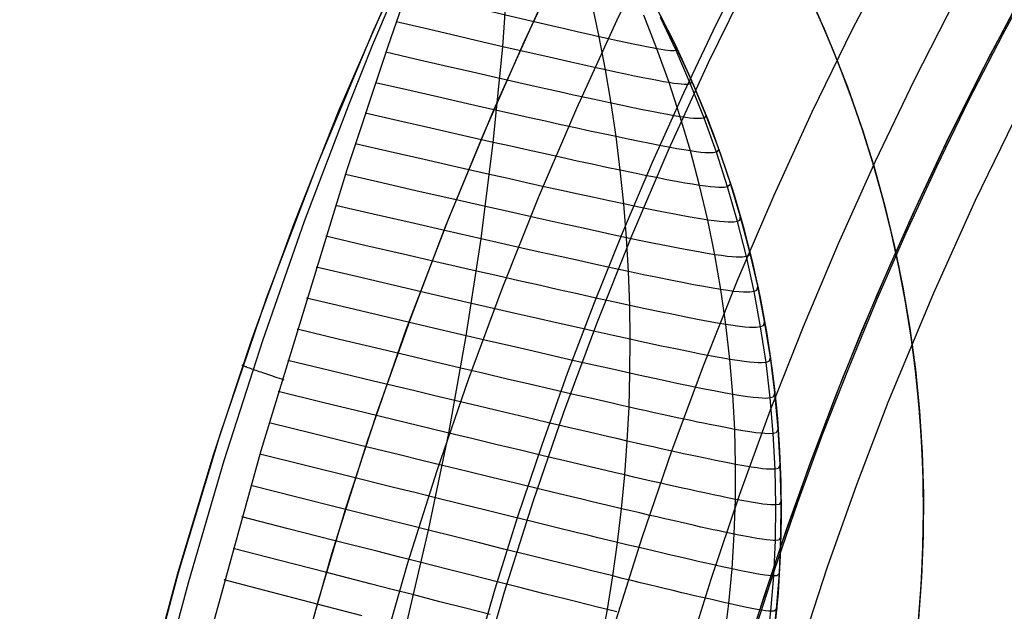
# Model space of a CAD drawing. Header units: millimetres. Extents: x -118 to 118, y -118 to 118.
# Tile 23 of 68: x -118 to -90, y 31 to 48. Entities that reach past the tile are written whole.
import ezdxf

# ---------------------------------------------------------------- set-up
doc = ezdxf.new("R2010")
doc.units = ezdxf.units.MM
doc.header["$MEASUREMENT"] = 0
doc.layers.add('Predefinito', color=5, linetype='Continuous')

msp = doc.modelspace()

# ---------------------------------------------------------------- linework, layer by layer
at = {"layer": 'Predefinito'}
for points in [[(-100.026, 61.653), (-102.094, 58.164), (-104.041, 54.605), (-105.864, 50.981), (-107.56, 47.297), (-109.129, 43.556), (-110.567, 39.764), (-111.874, 35.923), (-113.047, 32.041), (-114.086, 28.12), (-114.988, 24.165), (-115.754, 20.182), (-116.381, 16.174), (-116.87, 12.148), (-117.22, 8.106), (-117.43, 4.056), (-117.5, 0)], [(-90.244, 60.271), (-91.703, 58.046), (-93.106, 55.782), (-94.453, 53.48), (-95.744, 51.14), (-96.97, 48.781), (-98.137, 46.392), (-99.245, 43.971), (-100.295, 41.52), (-101.281, 39.051), (-102.206, 36.558), (-103.069, 34.042), (-103.872, 31.503), (-104.611, 28.946)], [(-96.556, 59.658), (-98.046, 57.177), (-99.468, 54.666), (-100.82, 52.13), (-102.103, 49.57), (-103.316, 46.99), (-104.459, 44.392), (-105.531, 41.779), (-106.533, 39.153), (-107.465, 36.518), (-108.326, 33.877), (-109.119, 31.23), (-109.842, 28.583), (-110.497, 25.935), (-111.084, 23.291), (-111.605, 20.653), (-112.06, 18.022), (-112.45, 15.401), (-112.777, 12.793), (-113.041, 10.198), (-113.244, 7.62), (-113.387, 5.06), (-113.472, 2.519), (-113.5, 0)], [(-82.122, 59.651), (-83.29, 58.027), (-84.423, 56.382), (-85.522, 54.714), (-86.586, 53.025), (-87.615, 51.316), (-88.609, 49.587), (-89.568, 47.84), (-90.491, 46.073), (-91.378, 44.29), (-92.23, 42.489), (-93.045, 40.672), (-93.825, 38.84), (-94.568, 36.993), (-95.274, 35.132), (-95.943, 33.257), (-96.575, 31.369), (-97.17, 29.47)], [(-82.122, 59.651), (-83.346, 57.928), (-84.532, 56.184), (-85.679, 54.419), (-86.786, 52.635), (-87.854, 50.833), (-88.881, 49.014), (-89.868, 47.18), (-90.815, 45.331), (-91.72, 43.47), (-92.585, 41.597), (-93.408, 39.715), (-94.189, 37.823), (-94.93, 35.924), (-95.629, 34.019), (-96.287, 32.109), (-96.905, 30.195)], [(-99.349, 54.881), (-98.643, 53.947), (-97.969, 52.989), (-97.328, 52.008), (-96.722, 51.006), (-96.15, 49.984), (-95.613, 48.942), (-95.113, 47.883), (-94.649, 46.807), (-94.222, 45.716), (-93.833, 44.611), (-93.482, 43.494), (-93.17, 42.365), (-92.896, 41.226), (-92.662, 40.078), (-92.467, 38.923), (-92.312, 37.762), (-92.197, 36.596), (-92.122, 35.427), (-92.087, 34.256), (-92.093, 33.085), (-92.138, 31.914), (-92.224, 30.746)], [(-102.871, 52.882), (-102.225, 52.061), (-101.608, 51.219), (-101.021, 50.356), (-100.463, 49.473), (-99.937, 48.571), (-99.442, 47.651), (-98.979, 46.715), (-98.549, 45.764), (-98.153, 44.798), (-97.789, 43.819), (-97.46, 42.828), (-97.166, 41.826), (-96.906, 40.814), (-96.682, 39.795), (-96.493, 38.768), (-96.339, 37.735), (-96.222, 36.697), (-96.14, 35.656), (-96.095, 34.613), (-96.086, 33.569), (-96.113, 32.525), (-96.176, 31.482), (-96.275, 30.443)], [(-92.227, 30.71), (-92.151, 31.695), (-92.104, 32.684), (-92.085, 33.679), (-92.095, 34.676), (-92.135, 35.675), (-92.204, 36.675), (-92.302, 37.673), (-92.43, 38.67), (-92.588, 39.664), (-92.774, 40.653), (-92.99, 41.636), (-93.235, 42.612), (-93.507, 43.579), (-93.808, 44.537), (-94.137, 45.483), (-94.492, 46.418), (-94.873, 47.34), (-95.28, 48.247)], [(-96.327, 30.007), (-96.216, 31.017), (-96.138, 32.03), (-96.095, 33.046), (-96.086, 34.06), (-96.111, 35.078), (-96.17, 36.093), (-96.264, 37.106), (-96.391, 38.114), (-96.553, 39.117), (-96.748, 40.115), (-96.977, 41.105), (-97.239, 42.087), (-97.534, 43.06), (-97.862, 44.022), (-98.221, 44.973), (-98.613, 45.91), (-99.036, 46.835), (-99.49, 47.744)], [(-99.476, 47.716), (-99.072, 46.909), (-98.692, 46.088), (-98.335, 45.253), (-98.002, 44.405), (-97.695, 43.545), (-97.413, 42.675), (-97.157, 41.795), (-96.928, 40.907), (-96.727, 40.013), (-96.552, 39.112), (-96.405, 38.207), (-96.286, 37.299), (-96.194, 36.389), (-96.13, 35.478), (-96.094, 34.568), (-96.085, 33.66), (-96.104, 32.755), (-96.149, 31.854), (-96.221, 30.958)], [(-100.103, 0), (-100.078, 2.222), (-100.003, 4.463), (-99.877, 6.721), (-99.698, 8.995), (-99.465, 11.283), (-99.177, 13.584), (-98.833, 15.895), (-98.432, 18.215), (-97.972, 20.542), (-97.454, 22.874), (-96.876, 25.209), (-96.238, 27.544), (-95.54, 29.878), (-94.78, 32.208), (-93.959, 34.532), (-93.075, 36.847), (-91.798, 39.921)]]:
    msp.add_lwpolyline(points, dxfattribs=at)
at = {"layer": 'Predefinito', "extrusion": (0.398903, 0.913314, 0.082062)}
msp.add_lwpolyline([(117.5, -135.503), (117.499, -135.446), (117.498, -135.388), (117.495, -135.33), (117.491, -135.272), (117.486, -135.213), (117.48, -135.155), (117.472, -135.097), (117.464, -135.039), (117.454, -134.981), (117.443, -134.923), (117.431, -134.866), (117.418, -134.808), (117.404, -134.751), (117.389, -134.694), (117.372, -134.637), (117.355, -134.581), (117.336, -134.525), (117.316, -134.469), (117.295, -134.414), (117.273, -134.359), (117.25, -134.305), (117.226, -134.251), (117.201, -134.198), (117.175, -134.145), (117.148, -134.093), (117.12, -134.042), (117.091, -133.991), (117.061, -133.941), (117.03, -133.892), (116.999, -133.843), (116.966, -133.795), (116.933, -133.748)], dxfattribs=at)
at = {"layer": 'Predefinito', "extrusion": (0.385287, 0.919975, 0.07211)}
msp.add_lwpolyline([(117.5, -135.742), (117.499, -135.677), (117.497, -135.613), (117.494, -135.548), (117.489, -135.482), (117.482, -135.417), (117.475, -135.352), (117.465, -135.287), (117.455, -135.222), (117.442, -135.157), (117.429, -135.092), (117.414, -135.027), (117.397, -134.963), (117.379, -134.899), (117.36, -134.835), (117.339, -134.772), (117.317, -134.709), (117.293, -134.647), (117.268, -134.585), (117.242, -134.524), (117.214, -134.464), (117.185, -134.404), (117.155, -134.345), (117.123, -134.287), (117.091, -134.229), (117.057, -134.172), (117.022, -134.117), (116.985, -134.062), (116.948, -134.008), (116.91, -133.955), (116.87, -133.903), (116.83, -133.852), (116.789, -133.803)], dxfattribs=at)
at = {"layer": 'Predefinito', "extrusion": (0.357584, 0.932404, 0.052502)}
msp.add_lwpolyline([(117.5, -136.125), (117.499, -136.05), (117.496, -135.975), (117.491, -135.899), (117.485, -135.823), (117.476, -135.747), (117.465, -135.671), (117.453, -135.595), (117.438, -135.519), (117.422, -135.444), (117.403, -135.368), (117.382, -135.293), (117.36, -135.219), (117.335, -135.145), (117.309, -135.071), (117.28, -134.998), (117.25, -134.926), (117.218, -134.855), (117.184, -134.785), (117.148, -134.715), (117.111, -134.647), (117.071, -134.58), (117.03, -134.514), (116.988, -134.449), (116.944, -134.385), (116.898, -134.323), (116.851, -134.262), (116.803, -134.202), (116.753, -134.144), (116.702, -134.088), (116.65, -134.033), (116.596, -133.979), (116.542, -133.927)], dxfattribs=at)
at = {"layer": 'Predefinito', "extrusion": (0.665841, 0.736395, -0.119911)}
msp.add_lwpolyline([(99.199, -146.884), (99.158, -146.791), (99.115, -146.699), (99.07, -146.607), (99.022, -146.516), (98.972, -146.426), (98.92, -146.337), (98.866, -146.249), (98.81, -146.162), (98.751, -146.076), (98.691, -145.992), (98.628, -145.909), (98.563, -145.827), (98.497, -145.747), (98.428, -145.668), (98.358, -145.592), (98.286, -145.516), (98.212, -145.443), (98.137, -145.371), (98.06, -145.302), (97.981, -145.234), (97.901, -145.168), (97.82, -145.104), (97.737, -145.043), (97.653, -144.983), (97.568, -144.926), (97.482, -144.87), (97.395, -144.817), (97.308, -144.766), (97.219, -144.718), (97.13, -144.671), (97.04, -144.627), (96.949, -144.585), (96.858, -144.546), (96.765, -144.508), (96.671, -144.472), (96.576, -144.438), (96.48, -144.407), (96.382, -144.377), (96.284, -144.35), (96.185, -144.324), (96.085, -144.302), (95.984, -144.281), (95.883, -144.263), (95.781, -144.247), (95.678, -144.234), (95.576, -144.223), (95.472, -144.214), (95.369, -144.208), (95.265, -144.204), (95.161, -144.203), (95.058, -144.204), (94.954, -144.208), (94.851, -144.215), (94.748, -144.223), (94.645, -144.234), (94.543, -144.248), (94.441, -144.264), (94.34, -144.282), (94.239, -144.303), (94.14, -144.326), (94.041, -144.352), (93.943, -144.379), (93.846, -144.409), (93.751, -144.441)], dxfattribs=at)
at = {"layer": 'Predefinito', "extrusion": (0.300559, 0.953558, 0.019786)}
msp.add_lwpolyline([(117.5, -136.533), (117.499, -136.447), (117.495, -136.361), (117.489, -136.274), (117.48, -136.187), (117.468, -136.1), (117.454, -136.012), (117.438, -135.925), (117.418, -135.838), (117.396, -135.751), (117.372, -135.665), (117.344, -135.579), (117.314, -135.494), (117.282, -135.41), (117.246, -135.326), (117.209, -135.244), (117.168, -135.162), (117.126, -135.082), (117.081, -135.004), (117.033, -134.927), (116.984, -134.851), (116.932, -134.777), (116.878, -134.705), (116.822, -134.634), (116.765, -134.566), (116.705, -134.499), (116.644, -134.435), (116.581, -134.373), (116.517, -134.313), (116.451, -134.255), (116.384, -134.199), (116.316, -134.146), (116.247, -134.095)], dxfattribs=at)
at = {"layer": 'Predefinito', "extrusion": (1, 0, 0)}
msp.add_lwpolyline([(33.824, 0), (33.824, -100)], dxfattribs=at)
msp.add_lwpolyline([(33.824, 0), (33.824, -100)], dxfattribs=at)
at = {"layer": 'Predefinito'}
for points in [[(-92.589, 61.865, -161), (-94.093, 59.57, -161), (-95.538, 57.239, -161), (-96.922, 54.875, -161), (-98.245, 52.477, -161), (-99.507, 50.049, -161), (-100.708, 47.591, -161), (-101.847, 45.105, -161), (-102.923, 42.591, -161), (-103.935, 40.056, -161), (-104.884, 37.498, -161), (-105.769, 34.916, -161), (-106.591, 32.314, -161), (-107.349, 29.693, -161)], [(-98.806, 29.463, -141.396), (-98.057, 31.865, -141.397), (-97.249, 34.253, -141.397), (-96.383, 36.625, -141.396), (-95.459, 38.979, -141.396), (-94.478, 41.313, -141.395), (-93.439, 43.627, -141.394), (-92.342, 45.918, -141.392), (-91.186, 48.186, -141.391), (-89.973, 50.43, -141.39), (-88.702, 52.647, -141.389), (-87.372, 54.837, -141.388), (-85.985, 56.995, -141.387), (-84.541, 59.121, -141.386), (-83.04, 61.213, -141.386)], [(-90.462, 60.434, -153.679), (-91.641, 58.645, -153.679), (-92.783, 56.834, -153.678), (-93.888, 55, -153.678), (-94.954, 53.146, -153.678), (-95.983, 51.272, -153.678), (-96.973, 49.378, -153.678), (-97.925, 47.466, -153.678), (-98.838, 45.536, -153.678), (-99.713, 43.588, -153.678), (-100.548, 41.624, -153.678), (-101.345, 39.644, -153.678), (-102.102, 37.649, -153.678), (-102.819, 35.639, -153.678), (-103.497, 33.616, -153.678), (-104.135, 31.58, -153.678), (-104.732, 29.532, -153.678)], [(-86.073, 60.623, -143.679), (-87.551, 58.491, -143.679), (-88.973, 56.323, -143.679), (-90.337, 54.122, -143.678), (-91.645, 51.888, -143.678), (-92.895, 49.623, -143.678), (-94.087, 47.329, -143.678), (-95.221, 45.007, -143.678), (-96.296, 42.658, -143.678), (-97.313, 40.284, -143.678), (-98.27, 37.886, -143.678), (-99.168, 35.466, -143.678), (-100.006, 33.025, -143.678), (-100.784, 30.564, -143.678)], [(-96.89, 30.364, -144.986), (-96.108, 32.76, -144.986), (-95.261, 35.15, -144.985), (-94.35, 37.531, -144.985), (-93.396, 39.848, -144.985), (-92.385, 42.139, -144.985), (-91.317, 44.405, -144.985), (-90.192, 46.643, -144.985), (-88.976, 48.919, -144.986), (-87.701, 51.162, -144.988), (-86.376, 53.357, -144.99), (-84.995, 55.518, -144.992), (-83.518, 57.699, -144.996), (-81.983, 59.839, -145)], [(-106.641, 30.512, -130.033), (-106, 33.242, -129.985), (-105.433, 35.977, -129.897), (-104.942, 38.714, -129.767), (-104.525, 41.442, -129.597), (-104.183, 44.156, -129.386), (-103.915, 46.848, -129.134), (-103.668, 50.391, -128.739)], [(-91.798, 39.921, -141.252), (-90.621, 42.526, -141.252), (-89.363, 45.108, -141.252), (-88.026, 47.665, -141.252), (-86.609, 50.193, -141.252)], [(-106.531, 49.366, -135.015), (-107.575, 46.902, -135.043), (-108.239, 45.25, -135.066), (-109.498, 41.926, -135.116), (-110.67, 38.575, -135.159), (-111.757, 35.197, -135.189), (-112.757, 31.792, -135.204), (-113.669, 28.363, -135.203)], [(-106.519, 48.67, -134.31), (-107.152, 46.857, -134.22), (-108.298, 43.38, -134.134), (-110.719, 35.472, -134.12), (-112.703, 28.276, -134.128)], [(-113.932, 28.736, -136.603), (-113.04, 32.065, -136.603), (-112.051, 35.366, -136.559), (-110.966, 38.636, -136.468), (-109.786, 41.873, -136.324), (-108.512, 45.07, -136.12), (-107.148, 48.225, -135.852)], [(-99.036, 46.835, -100), (-99.041, 46.738, -107.647), (-99.1, 46.73, -109.558), (-99.201, 46.734, -111.462), (-99.357, 46.752, -113.357), (-99.459, 46.768, -114.298), (-99.579, 46.788, -115.236), (-99.718, 46.814, -116.168), (-99.876, 46.844, -117.094), (-100.053, 46.88, -118.013), (-100.248, 46.92, -118.925), (-100.461, 46.965, -119.828), (-100.692, 47.015, -120.721), (-100.941, 47.07, -121.604), (-101.206, 47.129, -122.476), (-101.489, 47.192, -123.336), (-101.787, 47.26, -124.184), (-102.099, 47.332, -125.02), (-102.425, 47.408, -125.846), (-103.113, 47.568, -127.464), (-103.841, 47.739, -129.041), (-104.506, 47.896, -130.393), (-105.192, 48.059, -131.717), (-106.616, 48.399, -134.293)], [(-109.633, 29.373, -135), (-108.725, 32.576, -135), (-107.722, 35.752, -135), (-106.629, 38.891, -135), (-105.445, 41.996, -135), (-104.167, 45.073, -135), (-102.799, 48.11, -135)], [(-101.15, 30.07, -123.866), (-100.975, 31.009, -123.843), (-100.821, 31.954, -123.814), (-100.688, 32.899, -123.779), (-100.576, 33.848, -123.737), (-100.485, 34.798, -123.689), (-100.415, 35.751, -123.634), (-100.366, 36.706, -123.573), (-100.339, 37.66, -123.505), (-100.332, 38.614, -123.431), (-100.347, 39.568, -123.351), (-100.382, 40.521, -123.264), (-100.438, 41.474, -123.171), (-100.515, 42.423, -123.071), (-100.613, 43.37, -122.965), (-100.73, 44.316, -122.853), (-100.869, 45.257, -122.734), (-101.027, 46.195, -122.608), (-101.206, 47.129, -122.476), (-101.405, 48.058, -122.339)], [(-92.217, 30.817, -100), (-92.145, 31.803, -100), (-92.1, 32.79, -100), (-92.085, 33.778, -100), (-92.098, 34.766, -100), (-92.139, 35.753, -100), (-92.209, 36.738, -100), (-92.308, 37.721, -100), (-92.435, 38.701, -100), (-92.59, 39.677, -100), (-92.773, 40.647, -100), (-92.985, 41.613, -100), (-93.224, 42.573, -100), (-93.492, 43.525, -100), (-93.786, 44.469, -100), (-94.108, 45.404, -100), (-94.457, 46.33, -100), (-94.832, 47.245, -100), (-95.234, 48.149, -100)], [(-97.684, 30.208, -116.38), (-97.562, 31.179, -116.356), (-97.469, 32.153, -116.326), (-97.406, 33.131, -116.291), (-97.371, 34.111, -116.251), (-97.367, 35.095, -116.205), (-97.391, 36.08, -116.154), (-97.445, 37.064, -116.097), (-97.529, 38.048, -116.035), (-97.641, 39.032, -115.968), (-97.783, 40.014, -115.895), (-97.954, 40.995, -115.817), (-98.154, 41.971, -115.734), (-98.382, 42.945, -115.645), (-98.639, 43.914, -115.551), (-98.925, 44.878, -115.451), (-99.238, 45.836, -115.346), (-99.579, 46.788, -115.236), (-99.948, 47.733, -115.12)], [(-96.486, 29.968, -108.247), (-96.374, 30.96, -108.234), (-96.295, 31.956, -108.219), (-96.249, 32.955, -108.2), (-96.235, 33.954, -108.179), (-96.255, 34.958, -108.155), (-96.308, 35.961, -108.128), (-96.393, 36.963, -108.099), (-96.512, 37.963, -108.066), (-96.664, 38.961, -108.031), (-96.848, 39.955, -107.993), (-97.065, 40.945, -107.952), (-97.314, 41.929, -107.908), (-97.596, 42.907, -107.862), (-97.91, 43.878, -107.812), (-98.256, 44.841, -107.76), (-98.633, 45.795, -107.705), (-99.041, 46.738, -107.647), (-99.48, 47.671, -107.587)], [(-98.613, 45.91, -100), (-98.633, 45.795, -107.705), (-98.701, 45.783, -109.63), (-98.817, 45.784, -111.548), (-98.896, 45.79, -112.504), (-98.992, 45.801, -113.456), (-99.105, 45.816, -114.403), (-99.238, 45.836, -115.346), (-99.392, 45.863, -116.283), (-99.566, 45.894, -117.214), (-99.76, 45.931, -118.137), (-99.975, 45.974, -119.052), (-100.21, 46.021, -119.958), (-100.463, 46.074, -120.853), (-100.736, 46.132, -121.737), (-101.027, 46.195, -122.608), (-101.337, 46.263, -123.467), (-101.664, 46.336, -124.312), (-102.006, 46.412, -125.145), (-102.364, 46.493, -125.966), (-102.734, 46.577, -126.775), (-103.117, 46.665, -127.573), (-103.915, 46.848, -129.134), (-104.634, 47.015, -130.454), (-105.376, 47.188, -131.745), (-106.137, 47.365, -133.009), (-106.914, 47.548, -134.249)], [(-98.221, 44.973, -100), (-98.202, 44.898, -103.881), (-98.256, 44.841, -107.76), (-98.334, 44.826, -109.698), (-98.462, 44.825, -111.63), (-98.55, 44.831, -112.592), (-98.655, 44.841, -113.55), (-98.779, 44.857, -114.503), (-98.925, 44.878, -115.451), (-99.092, 44.905, -116.393), (-99.282, 44.938, -117.328), (-99.494, 44.977, -118.255), (-99.727, 45.022, -119.173), (-99.982, 45.072, -120.081), (-100.257, 45.129, -120.978), (-100.553, 45.19, -121.862), (-100.869, 45.257, -122.734), (-101.205, 45.329, -123.591), (-101.559, 45.407, -124.434), (-101.93, 45.488, -125.264), (-102.317, 45.574, -126.08), (-102.718, 45.664, -126.884), (-103.133, 45.758, -127.676), (-103.996, 45.954, -129.223), (-104.767, 46.13, -130.514), (-105.561, 46.312, -131.774), (-106.376, 46.5, -133.007), (-107.208, 46.693, -134.213)], [(-97.862, 44.022, -100), (-97.846, 43.941, -103.907), (-97.91, 43.878, -107.812), (-97.997, 43.861, -109.763), (-98.138, 43.859, -111.708), (-98.234, 43.865, -112.675), (-98.348, 43.875, -113.639), (-98.482, 43.892, -114.598), (-98.639, 43.914, -115.551), (-98.82, 43.942, -116.497), (-99.025, 43.977, -117.437), (-99.253, 44.019, -118.367), (-99.504, 44.066, -119.288), (-99.777, 44.12, -120.198), (-100.073, 44.179, -121.096), (-100.391, 44.244, -121.982), (-100.73, 44.316, -122.853), (-101.091, 44.392, -123.709), (-101.471, 44.474, -124.55), (-101.869, 44.561, -125.376), (-102.285, 44.653, -126.189), (-102.715, 44.748, -126.988), (-103.16, 44.848, -127.774), (-103.617, 44.95, -128.546), (-104.086, 45.056, -129.307), (-104.904, 45.242, -130.572), (-105.748, 45.434, -131.805), (-106.613, 45.632, -133.008), (-107.496, 45.835, -134.185)], [(-97.534, 43.06, -100), (-97.522, 42.974, -103.931), (-97.596, 42.907, -107.862), (-97.692, 42.889, -109.825), (-97.845, 42.887, -111.781), (-97.947, 42.893, -112.754), (-98.07, 42.904, -113.723), (-98.214, 42.921, -114.687), (-98.382, 42.945, -115.645), (-98.576, 42.975, -116.596), (-98.794, 43.012, -117.539), (-99.037, 43.056, -118.473), (-99.305, 43.106, -119.397), (-99.597, 43.163, -120.309), (-99.912, 43.226, -121.209), (-100.251, 43.295, -122.094), (-100.613, 43.37, -122.965), (-100.996, 43.452, -123.82), (-101.401, 43.539, -124.659), (-101.825, 43.631, -125.483), (-102.267, 43.728, -126.292), (-102.725, 43.829, -127.086), (-103.198, 43.935, -127.866), (-103.685, 44.044, -128.633), (-104.183, 44.156, -129.386), (-105.047, 44.351, -130.628), (-105.937, 44.554, -131.836), (-106.849, 44.762, -133.013), (-107.781, 44.975, -134.162)], [(-97.239, 42.087, -100), (-97.256, 41.959, -105.932), (-97.314, 41.929, -107.908), (-97.418, 41.911, -109.883), (-97.491, 41.908, -110.868), (-97.582, 41.909, -111.85), (-97.691, 41.916, -112.829), (-97.822, 41.928, -113.803), (-97.975, 41.946, -114.771), (-98.154, 41.971, -115.734), (-98.359, 42.003, -116.689), (-98.59, 42.043, -117.636), (-98.848, 42.089, -118.573), (-99.132, 42.143, -119.499), (-99.441, 42.203, -120.413), (-99.774, 42.27, -121.314), (-100.133, 42.343, -122.201), (-100.515, 42.423, -123.071), (-100.921, 42.509, -123.925), (-101.349, 42.601, -124.762), (-101.797, 42.699, -125.583), (-102.264, 42.801, -126.388), (-102.748, 42.908, -127.178), (-103.248, 43.02, -127.953), (-103.762, 43.135, -128.714), (-104.289, 43.254, -129.461), (-105.195, 43.458, -130.682), (-106.128, 43.671, -131.867), (-107.085, 43.889, -133.021), (-108.062, 44.113, -134.145)], [(-96.977, 41.105, -100), (-97.001, 40.975, -105.965), (-97.065, 40.945, -107.952), (-97.176, 40.927, -109.938), (-97.254, 40.925, -110.928), (-97.35, 40.927, -111.915), (-97.466, 40.934, -112.899), (-97.604, 40.948, -113.877), (-97.766, 40.968, -114.851), (-97.954, 40.995, -115.817), (-98.17, 41.029, -116.776), (-98.414, 41.071, -117.726), (-98.685, 41.12, -118.667), (-98.984, 41.177, -119.595), (-99.308, 41.241, -120.512), (-99.659, 41.312, -121.414), (-100.036, 41.389, -122.301), (-100.438, 41.474, -123.171), (-100.864, 41.565, -124.024), (-101.314, 41.662, -124.859), (-101.785, 41.765, -125.677), (-102.275, 41.873, -126.479), (-102.784, 41.986, -127.265), (-103.31, 42.103, -128.035), (-103.85, 42.225, -128.791), (-104.403, 42.35, -129.531), (-105.348, 42.564, -130.733), (-106.322, 42.787, -131.899), (-107.32, 43.015, -133.031), (-108.34, 43.25, -134.132)], [(-96.748, 40.115, -100), (-96.78, 39.984, -105.995), (-96.848, 39.955, -107.993), (-96.966, 39.938, -109.989), (-97.048, 39.937, -110.984), (-97.149, 39.94, -111.976), (-97.271, 39.949, -112.964), (-97.416, 39.963, -113.947), (-97.586, 39.985, -114.925), (-97.783, 40.014, -115.895), (-98.01, 40.051, -116.858), (-98.265, 40.096, -117.811), (-98.549, 40.148, -118.754), (-98.861, 40.208, -119.685), (-99.201, 40.276, -120.603), (-99.568, 40.35, -121.507), (-99.962, 40.432, -122.394), (-100.382, 40.521, -123.264), (-100.828, 40.617, -124.116), (-101.298, 40.719, -124.95), (-101.79, 40.827, -125.766), (-102.303, 40.941, -126.564), (-102.834, 41.06, -127.346), (-103.383, 41.183, -128.112), (-103.947, 41.311, -128.862), (-104.525, 41.442, -129.597), (-105.508, 41.666, -130.782), (-106.52, 41.898, -131.929), (-107.557, 42.137, -133.042), (-108.616, 42.382, -134.123)], [(-96.553, 39.117, -100), (-96.591, 38.989, -106.024), (-96.664, 38.961, -108.031), (-96.788, 38.946, -110.036), (-96.874, 38.945, -111.036), (-96.98, 38.95, -112.033), (-97.107, 38.96, -113.025), (-97.258, 38.977, -114.013), (-97.436, 39.001, -114.994), (-97.641, 39.032, -115.968), (-97.877, 39.072, -116.934), (-98.143, 39.119, -117.89), (-98.439, 39.175, -118.836), (-98.764, 39.238, -119.769), (-99.118, 39.309, -120.689), (-99.5, 39.388, -121.593), (-99.91, 39.474, -122.481), (-100.347, 39.568, -123.351), (-100.81, 39.669, -124.202), (-101.299, 39.776, -125.034), (-101.811, 39.89, -125.848), (-102.344, 40.009, -126.643), (-102.897, 40.134, -127.422), (-103.468, 40.263, -128.184), (-104.055, 40.397, -128.929), (-104.656, 40.534, -129.658), (-105.673, 40.768, -130.828), (-106.721, 41.01, -131.959), (-107.794, 41.258, -133.055), (-108.89, 41.513, -134.118)], [(-96.391, 38.114, -100), (-96.436, 37.989, -106.05), (-96.512, 37.963, -108.066), (-96.642, 37.951, -110.08), (-96.732, 37.951, -111.084), (-96.842, 37.958, -112.085), (-96.974, 37.97, -113.082), (-97.131, 37.988, -114.073), (-97.315, 38.014, -115.058), (-97.529, 38.048, -116.035), (-97.773, 38.091, -117.004), (-98.049, 38.141, -117.964), (-98.356, 38.2, -118.912), (-98.693, 38.267, -119.847), (-99.059, 38.342, -120.768), (-99.455, 38.425, -121.673), (-99.88, 38.516, -122.562), (-100.102, 38.564, -122.999), (-100.332, 38.614, -123.431), (-100.813, 38.719, -124.282), (-101.319, 38.832, -125.112), (-101.849, 38.951, -125.924), (-102.401, 39.076, -126.717), (-102.974, 39.206, -127.492), (-103.565, 39.341, -128.25), (-104.172, 39.481, -128.991), (-104.795, 39.624, -129.715), (-105.844, 39.868, -130.871), (-106.924, 40.119, -131.988), (-108.032, 40.378, -133.068), (-109.162, 40.642, -134.114)], [(-96.264, 37.106, -100), (-96.314, 36.987, -106.075), (-96.393, 36.963, -108.099), (-96.528, 36.953, -110.121), (-96.621, 36.956, -111.129), (-96.735, 36.964, -112.133), (-96.872, 36.978, -113.133), (-97.035, 36.999, -114.128), (-97.225, 37.027, -115.116), (-97.445, 37.064, -116.097), (-97.698, 37.109, -117.069), (-97.983, 37.163, -118.031), (-98.3, 37.225, -118.981), (-98.647, 37.296, -119.918), (-98.832, 37.334, -120.381), (-99.025, 37.375, -120.841), (-99.226, 37.417, -121.296), (-99.434, 37.462, -121.747), (-99.649, 37.508, -122.194), (-99.872, 37.557, -122.636), (-100.102, 37.607, -123.073), (-100.339, 37.66, -123.505), (-100.583, 37.714, -123.933), (-100.834, 37.77, -124.355), (-101.357, 37.887, -125.184), (-101.904, 38.012, -125.994), (-102.473, 38.142, -126.784), (-103.064, 38.278, -127.556), (-103.673, 38.419, -128.311), (-104.3, 38.564, -129.047), (-104.942, 38.714, -129.767), (-106.021, 38.966, -130.911), (-107.132, 39.227, -132.015), (-108.27, 39.495, -133.081), (-109.431, 39.77, -134.113)], [(-96.17, 36.093, -100), (-96.225, 35.982, -106.097), (-96.308, 35.961, -108.128), (-96.446, 35.955, -110.158), (-96.543, 35.96, -111.169), (-96.66, 35.97, -112.177), (-96.801, 35.986, -113.181), (-96.968, 36.009, -114.179), (-97.164, 36.04, -115.17), (-97.391, 36.08, -116.154), (-97.517, 36.103, -116.642), (-97.651, 36.128, -117.128), (-97.793, 36.156, -117.612), (-97.944, 36.185, -118.092), (-98.103, 36.217, -118.57), (-98.27, 36.251, -119.045), (-98.444, 36.287, -119.516), (-98.627, 36.326, -119.984), (-98.818, 36.366, -120.447), (-99.016, 36.408, -120.907), (-99.222, 36.453, -121.363), (-99.436, 36.5, -121.814), (-99.657, 36.548, -122.261), (-99.886, 36.599, -122.704), (-100.122, 36.652, -123.141), (-100.366, 36.706, -123.573), (-100.617, 36.763, -124), (-100.876, 36.822, -124.422), (-101.412, 36.944, -125.25), (-101.974, 37.073, -126.057), (-102.56, 37.209, -126.846), (-103.167, 37.35, -127.615), (-103.793, 37.497, -128.366), (-104.437, 37.648, -129.099), (-105.097, 37.803, -129.815), (-106.203, 38.065, -130.949), (-107.341, 38.335, -132.041), (-108.508, 38.613, -133.094), (-109.698, 38.897, -134.113)], [(-96.111, 35.078, -100), (-96.17, 34.975, -106.117), (-96.255, 34.958, -108.155), (-96.398, 34.956, -110.191), (-96.497, 34.962, -111.206), (-96.617, 34.974, -112.217), (-96.762, 34.993, -113.224), (-96.933, 35.019, -114.225), (-97.134, 35.052, -115.219), (-97.367, 35.095, -116.205), (-97.496, 35.119, -116.695), (-97.633, 35.146, -117.182), (-97.779, 35.175, -117.666), (-97.933, 35.206, -118.148), (-98.096, 35.24, -118.627), (-98.267, 35.276, -119.102), (-98.446, 35.314, -119.574), (-98.633, 35.354, -120.043), (-98.829, 35.396, -120.507), (-99.032, 35.441, -120.967), (-99.243, 35.487, -121.424), (-99.462, 35.536, -121.875), (-99.689, 35.587, -122.323), (-99.923, 35.639, -122.765), (-100.166, 35.694, -123.202), (-100.415, 35.751, -123.634), (-100.673, 35.81, -124.061), (-100.937, 35.871, -124.482), (-101.487, 35.998, -125.309), (-102.063, 36.133, -126.115), (-102.663, 36.273, -126.901), (-103.284, 36.42, -127.668), (-103.926, 36.572, -128.416), (-104.586, 36.729, -129.146), (-105.261, 36.89, -129.858), (-105.822, 37.024, -130.426), (-106.392, 37.16, -130.982), (-107.555, 37.439, -132.064), (-108.747, 37.726, -133.107), (-109.964, 38.019, -134.114)], [(-96.086, 34.06, -100), (-96.148, 33.967, -106.135), (-96.235, 33.954, -108.179), (-96.381, 33.956, -110.221), (-96.482, 33.965, -111.239), (-96.606, 33.979, -112.253), (-96.753, 34, -113.262), (-96.929, 34.029, -114.266), (-97.134, 34.065, -115.262), (-97.248, 34.087, -115.757), (-97.371, 34.111, -116.251), (-97.503, 34.137, -116.741), (-97.644, 34.165, -117.23), (-97.793, 34.196, -117.715), (-97.95, 34.229, -118.198), (-98.116, 34.264, -118.677), (-98.291, 34.302, -119.154), (-98.474, 34.342, -119.626), (-98.665, 34.384, -120.095), (-98.865, 34.428, -120.56), (-99.072, 34.474, -121.021), (-99.288, 34.523, -121.478), (-99.512, 34.574, -121.93), (-99.743, 34.627, -122.377), (-99.983, 34.682, -122.82), (-100.23, 34.739, -123.257), (-100.485, 34.798, -123.689), (-100.748, 34.859, -124.115), (-101.018, 34.922, -124.536), (-101.295, 34.987, -124.952), (-101.579, 35.054, -125.362), (-102.167, 35.194, -126.167), (-102.78, 35.339, -126.951), (-103.415, 35.491, -127.716), (-104.07, 35.648, -128.461), (-104.744, 35.81, -129.188), (-105.433, 35.977, -129.897), (-106.005, 36.115, -130.46), (-106.586, 36.256, -131.013), (-107.772, 36.544, -132.086), (-108.987, 36.839, -133.119), (-110.227, 37.142, -134.116)], [(-96.095, 33.046, -100), (-96.16, 32.964, -106.151), (-96.249, 32.955, -108.2), (-96.314, 32.955, -109.224), (-96.397, 32.961, -110.247), (-96.5, 32.972, -111.268), (-96.626, 32.989, -112.284), (-96.776, 33.012, -113.296), (-96.955, 33.044, -114.302), (-97.164, 33.083, -115.301), (-97.28, 33.106, -115.797), (-97.406, 33.131, -116.291), (-97.54, 33.159, -116.783), (-97.683, 33.189, -117.272), (-97.835, 33.221, -117.758), (-97.995, 33.256, -118.242), (-98.164, 33.293, -118.722), (-98.342, 33.332, -119.199), (-98.528, 33.374, -119.672), (-98.723, 33.418, -120.142), (-98.926, 33.464, -120.607), (-99.137, 33.512, -121.069), (-99.357, 33.563, -121.526), (-99.585, 33.615, -121.978), (-99.821, 33.67, -122.425), (-100.065, 33.727, -122.868), (-100.316, 33.786, -123.305), (-100.576, 33.848, -123.737), (-100.844, 33.911, -124.163), (-101.119, 33.976, -124.584), (-101.401, 34.044, -124.999), (-101.69, 34.113, -125.409), (-102.289, 34.257, -126.212), (-102.913, 34.407, -126.995), (-103.559, 34.564, -127.758), (-104.226, 34.726, -128.501), (-104.912, 34.893, -129.225), (-105.614, 35.065, -129.931), (-106.195, 35.207, -130.491), (-106.786, 35.352, -131.04), (-107.991, 35.648, -132.105), (-109.227, 35.952, -133.13), (-110.487, 36.263, -134.118)], [(-96.138, 32.03, -100), (-96.205, 31.961, -106.165), (-96.295, 31.956, -108.219), (-96.362, 31.959, -109.245), (-96.446, 31.967, -110.27), (-96.55, 31.98, -111.293), (-96.678, 32, -112.311), (-96.83, 32.026, -113.325), (-97.012, 32.06, -114.333), (-97.224, 32.102, -115.334), (-97.342, 32.126, -115.831), (-97.469, 32.153, -116.326), (-97.605, 32.182, -116.819), (-97.751, 32.214, -117.309), (-97.905, 32.248, -117.796), (-98.068, 32.284, -118.28), (-98.239, 32.323, -118.761), (-98.42, 32.364, -119.238), (-98.609, 32.407, -119.712), (-98.807, 32.453, -120.182), (-99.013, 32.501, -120.648), (-99.227, 32.551, -121.11), (-99.45, 32.604, -121.567), (-99.682, 32.658, -122.02), (-99.921, 32.715, -122.467), (-100.169, 32.774, -122.91), (-100.424, 32.835, -123.347), (-100.688, 32.899, -123.779), (-100.96, 32.964, -124.205), (-101.239, 33.032, -124.625), (-101.525, 33.101, -125.04), (-101.819, 33.173, -125.45), (-102.427, 33.321, -126.252), (-103.06, 33.476, -127.033), (-103.716, 33.637, -127.794), (-104.394, 33.804, -128.535), (-105.09, 33.976, -129.257), (-105.803, 34.153, -129.96), (-106.393, 34.299, -130.517), (-106.991, 34.447, -131.063), (-108.214, 34.751, -132.122), (-109.466, 35.063, -133.14), (-110.745, 35.382, -134.12)], [(-96.216, 31.017, -100), (-96.283, 30.961, -106.176), (-96.374, 30.96, -108.234), (-96.441, 30.966, -109.263), (-96.527, 30.976, -110.29), (-96.632, 30.992, -111.314), (-96.761, 31.014, -112.335), (-96.915, 31.043, -113.35), (-97.099, 31.08, -114.36), (-97.313, 31.125, -115.362), (-97.433, 31.151, -115.86), (-97.562, 31.179, -116.356), (-97.7, 31.21, -116.849), (-97.847, 31.243, -117.34), (-98.003, 31.279, -117.827), (-98.168, 31.317, -118.312), (-98.342, 31.357, -118.794), (-98.524, 31.4, -119.272), (-98.716, 31.445, -119.746), (-98.916, 31.493, -120.216), (-99.125, 31.542, -120.683), (-99.342, 31.595, -121.145), (-99.568, 31.649, -121.602), (-99.802, 31.705, -122.055), (-100.044, 31.764, -122.503), (-100.295, 31.825, -122.945), (-100.554, 31.888, -123.383), (-100.821, 31.954, -123.814), (-101.096, 32.021, -124.24), (-101.378, 32.091, -124.66), (-101.669, 32.162, -125.075), (-101.966, 32.236, -125.484), (-102.581, 32.388, -126.285), (-103.223, 32.548, -127.066), (-103.887, 32.713, -127.825), (-104.573, 32.885, -128.564), (-105.278, 33.061, -129.284), (-106, 33.242, -129.985), (-106.596, 33.392, -130.54), (-107.202, 33.545, -131.083), (-108.439, 33.856, -132.137), (-109.706, 34.175, -133.149), (-110.999, 34.502, -134.123)], [(-100.705, 30.942, -123.412), (-100.975, 31.009, -123.843), (-101.253, 31.079, -124.269), (-101.538, 31.15, -124.689), (-101.831, 31.224, -125.103), (-102.132, 31.299, -125.512), (-102.753, 31.455, -126.313), (-103.401, 31.619, -127.092), (-104.072, 31.789, -127.85), (-104.765, 31.964, -128.588), (-105.477, 32.145, -129.306), (-106.206, 32.33, -130.006), (-106.808, 32.483, -130.558), (-107.419, 32.639, -131.1), (-108.667, 32.957, -132.148), (-109.946, 33.283, -133.156), (-111.252, 33.617, -134.125)], [(-104.27, 30.867, -127.87), (-104.968, 31.047, -128.607), (-105.685, 31.231, -129.324), (-106.419, 31.42, -130.021), (-107.026, 31.576, -130.573), (-107.641, 31.735, -131.112), (-108.898, 32.06, -132.158), (-110.186, 32.392, -133.161), (-111.501, 32.732, -134.126)], [(-107.869, 30.833, -131.121), (-109.132, 31.163, -132.165), (-110.426, 31.501, -133.165), (-111.746, 31.847, -134.128)]]:
    msp.add_polyline3d(points, dxfattribs=at)

doc.saveas('drawing.dxf')
